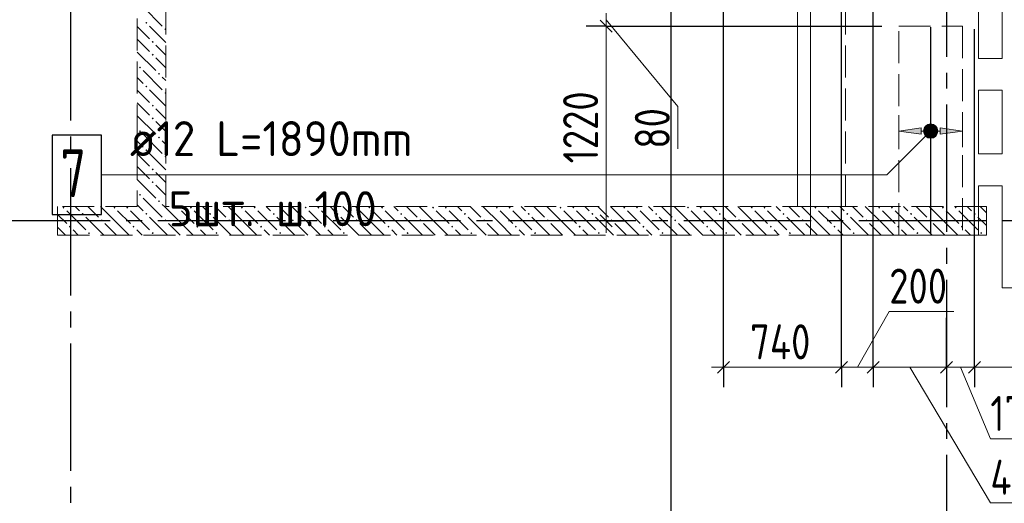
# Model space of a CAD drawing. Header units: millimetres. Extents: x 0 to 40665, y 0 to 42000.
# Tile 13 of 18: x 5233 to 11413, y 30296 to 33333. Entities that reach past the tile are written whole.
import ezdxf

# ---------------------------------------------------------------- set-up
doc = ezdxf.new("R2010")
doc.units = ezdxf.units.MM
doc.linetypes.add('______2', pattern=[270, 200, -70])
doc.linetypes.add('______5', pattern=[1100, 800, -100, 100, -100])
for name, color, linetype, lineweight in [('Standard', 7, 'Continuous', 25), ('ДОП Верх по Х', 7, 'Continuous', 25), ('ЖБ Балка Вышележаща', 7, 'Continuous', 35), ('ЖБ Балка Нижележащая', 7, 'Continuous', 35), ('ЖБ Перекрытие верхний уровень', 7, 'Continuous', 35), ('ЖБ Стена верхний уровень', 7, 'Continuous', 35), ('Оси', 40, '______5', 18), ('Позиционная метка номер позиции', 7, 'Continuous', 13), ('Примечания', 7, 'Continuous', 25)]:
    doc.layers.add(name, color=color, linetype=linetype, lineweight=lineweight)
doc.styles.add('GOST 2.304-81', font='txt')
doc.styles.add('ISOCPEUR', font='txt')

msp = doc.modelspace()

# ---------------------------------------------------------------- hatches: boundary and pattern name
at = {"layer": 'ДОП Верх по Х', "linetype": 'Continuous', "lineweight": 13, "transparency": 33554687}
msp.add_hatch(color=7, dxfattribs=at).paths.add_polyline_path([(10890.5, 32613.3), (10750.5, 32633.3), (10890.5, 32653.3)], flags=16)
for points in [[(10918.3, 32614.5), (10918.3, 32652), (10913, 32633.3)], [(10918.3, 32652), (10931.8, 32601), (10931.8, 32665.5)], [(10918.3, 32652), (10918.3, 32614.5), (10931.8, 32601)], [(10931.8, 32665.5), (10950.5, 32595.8), (10950.5, 32670.8)], [(10931.8, 32665.5), (10931.8, 32601), (10950.5, 32595.8)], [(10950.5, 32670.8), (10950.5, 32595.8), (10969.3, 32601)], [(10950.5, 32670.8), (10969.3, 32601), (10969.3, 32665.5)], [(10969.3, 32665.5), (10969.3, 32601), (10982.8, 32614.5)], [(10969.3, 32665.5), (10982.8, 32614.5), (10982.8, 32652)], [(10982.8, 32652), (10982.8, 32614.5), (10988, 32633.3)], [(11010.5, 32613.3), (11150.5, 32633.3), (11010.5, 32653.3)]]:
    msp.add_hatch(color=7, dxfattribs=at).paths.add_polyline_path(points)
at = {"layer": 'ЖБ Стена верхний уровень', "linetype": 'Continuous', "lineweight": 18, "transparency": 33554687}
for points in [[(6021, 33313.1), (6027.5, 33319.6), (6034, 33313.1), (6027.5, 33306.6)], [(6141, 33273.1), (6147.5, 33279.6), (6150.5, 33276.6), (6150.5, 33269.7), (6147.5, 33266.6)], [(6061, 33193.1), (6067.5, 33199.6), (6074, 33193.1), (6067.5, 33186.6)], [(6061, 33113.1), (6067.5, 33119.6), (6074, 33113.1), (6067.5, 33106.6)], [(5981, 33033.1), (5987.5, 33039.6), (5994, 33033.1), (5987.5, 33026.6)], [(6101, 32993.1), (6107.5, 32999.6), (6114, 32993.1), (6107.5, 32986.6)], [(6021, 32913.1), (6027.5, 32919.6), (6034, 32913.1), (6027.5, 32906.6)], [(6141, 32873.1), (6147.5, 32879.6), (6150.5, 32876.6), (6150.5, 32869.7), (6147.5, 32866.6)], [(6061, 32793.1), (6067.5, 32799.6), (6074, 32793.1), (6067.5, 32786.6)], [(6061, 32713.1), (6067.5, 32719.6), (6074, 32713.1), (6067.5, 32706.6)], [(5981, 32633.1), (5987.5, 32639.6), (5994, 32633.1), (5987.5, 32626.6)], [(6101, 32593.1), (6107.5, 32599.6), (6114, 32593.1), (6107.5, 32586.6)], [(6021, 32513.1), (6027.5, 32519.6), (6034, 32513.1), (6027.5, 32506.6)], [(6141, 32473.1), (6147.5, 32479.6), (6150.5, 32476.6), (6150.5, 32469.7), (6147.5, 32466.6)], [(6061, 32393.1), (6067.5, 32399.6), (6074, 32393.1), (6067.5, 32386.6)], [(6061, 32313.1), (6067.5, 32319.6), (6074, 32313.1), (6067.5, 32306.6)], [(5981, 32233.1), (5987.5, 32239.6), (5994, 32233.1), (5987.5, 32226.6)], [(5501, 32153.1), (5507.5, 32159.6), (5514, 32153.1), (5507.5, 32146.6)], [(5821, 32153.1), (5827.5, 32159.6), (5834, 32153.1), (5827.5, 32146.6)], [(5901, 32153.1), (5907.5, 32159.6), (5914, 32153.1), (5907.5, 32146.6)], [(6101, 32193.1), (6107.5, 32199.6), (6114, 32193.1), (6107.5, 32186.6)], [(6221, 32153.1), (6227.5, 32159.6), (6234, 32153.1), (6227.5, 32146.6)], [(6301, 32153.1), (6307.5, 32159.6), (6314, 32153.1), (6307.5, 32146.6)], [(6621, 32153.1), (6627.5, 32159.6), (6634, 32153.1), (6627.5, 32146.6)], [(6701, 32153.1), (6707.5, 32159.6), (6714, 32153.1), (6707.5, 32146.6)], [(7021, 32153.1), (7027.5, 32159.6), (7034, 32153.1), (7027.5, 32146.6)], [(7101, 32153.1), (7107.5, 32159.6), (7114, 32153.1), (7107.5, 32146.6)], [(7421, 32153.1), (7427.5, 32159.6), (7434, 32153.1), (7427.5, 32146.6)], [(7501, 32153.1), (7507.5, 32159.6), (7514, 32153.1), (7507.5, 32146.6)], [(7821, 32153.1), (7827.5, 32159.6), (7834, 32153.1), (7827.5, 32146.6)], [(7901, 32153.1), (7907.5, 32159.6), (7914, 32153.1), (7907.5, 32146.6)], [(8221, 32153.1), (8227.5, 32159.6), (8234, 32153.1), (8227.5, 32146.6)], [(8301, 32153.1), (8307.5, 32159.6), (8314, 32153.1), (8307.5, 32146.6)], [(8621, 32153.1), (8627.5, 32159.6), (8634, 32153.1), (8627.5, 32146.6)], [(8701, 32153.1), (8707.5, 32159.6), (8714, 32153.1), (8707.5, 32146.6)], [(9021, 32153.1), (9027.5, 32159.6), (9034, 32153.1), (9027.5, 32146.6)], [(9101, 32153.1), (9107.5, 32159.6), (9114, 32153.1), (9107.5, 32146.6)], [(9421, 32153.1), (9427.5, 32159.6), (9434, 32153.1), (9427.5, 32146.6)], [(9501, 32153.1), (9507.5, 32159.6), (9514, 32153.1), (9507.5, 32146.6)], [(9821, 32153.1), (9827.5, 32159.6), (9834, 32153.1), (9827.5, 32146.6)], [(9901, 32153.1), (9907.5, 32159.6), (9914, 32153.1), (9907.5, 32146.6)], [(10221, 32153.1), (10227.5, 32159.6), (10234, 32153.1), (10227.5, 32146.6)], [(10301, 32153.1), (10307.5, 32159.6), (10314, 32153.1), (10307.5, 32146.6)], [(10621, 32153.1), (10627.5, 32159.6), (10634, 32153.1), (10627.5, 32146.6)], [(10701, 32153.1), (10707.5, 32159.6), (10714, 32153.1), (10707.5, 32146.6)], [(11021, 32153.1), (11027.5, 32159.6), (11034, 32153.1), (11027.5, 32146.6)], [(11101, 32153.1), (11107.5, 32159.6), (11114, 32153.1), (11107.5, 32146.6)], [(5621, 32113.1), (5627.5, 32119.6), (5634, 32113.1), (5627.5, 32106.6)], [(5741, 32073.1), (5747.5, 32079.6), (5754, 32073.1), (5747.5, 32066.6)], [(6021, 32113.1), (6027.5, 32119.6), (6034, 32113.1), (6027.5, 32106.6)], [(6141, 32073.1), (6147.5, 32079.6), (6154, 32073.1), (6147.5, 32066.6)], [(6421, 32113.1), (6427.5, 32119.6), (6434, 32113.1), (6427.5, 32106.6)], [(6541, 32073.1), (6547.5, 32079.6), (6554, 32073.1), (6547.5, 32066.6)], [(6821, 32113.1), (6827.5, 32119.6), (6834, 32113.1), (6827.5, 32106.6)], [(6941, 32073.1), (6947.5, 32079.6), (6954, 32073.1), (6947.5, 32066.6)], [(7221, 32113.1), (7227.5, 32119.6), (7234, 32113.1), (7227.5, 32106.6)], [(7341, 32073.1), (7347.5, 32079.6), (7354, 32073.1), (7347.5, 32066.6)], [(7621, 32113.1), (7627.5, 32119.6), (7634, 32113.1), (7627.5, 32106.6)], [(7741, 32073.1), (7747.5, 32079.6), (7754, 32073.1), (7747.5, 32066.6)], [(8021, 32113.1), (8027.5, 32119.6), (8034, 32113.1), (8027.5, 32106.6)], [(8141, 32073.1), (8147.5, 32079.6), (8154, 32073.1), (8147.5, 32066.6)], [(8421, 32113.1), (8427.5, 32119.6), (8434, 32113.1), (8427.5, 32106.6)], [(8541, 32073.1), (8547.5, 32079.6), (8554, 32073.1), (8547.5, 32066.6)], [(8821, 32113.1), (8827.5, 32119.6), (8834, 32113.1), (8827.5, 32106.6)], [(8941, 32073.1), (8947.5, 32079.6), (8954, 32073.1), (8947.5, 32066.6)], [(9221, 32113.1), (9227.5, 32119.6), (9234, 32113.1), (9227.5, 32106.6)], [(9341, 32073.1), (9347.5, 32079.6), (9354, 32073.1), (9347.5, 32066.6)], [(9621, 32113.1), (9627.5, 32119.6), (9634, 32113.1), (9627.5, 32106.6)], [(9741, 32073.1), (9747.5, 32079.6), (9754, 32073.1), (9747.5, 32066.6)], [(10021, 32113.1), (10027.5, 32119.6), (10034, 32113.1), (10027.5, 32106.6)], [(10141, 32073.1), (10147.5, 32079.6), (10154, 32073.1), (10147.5, 32066.6)], [(10421, 32113.1), (10427.5, 32119.6), (10434, 32113.1), (10427.5, 32106.6)], [(10541, 32073.1), (10547.5, 32079.6), (10554, 32073.1), (10547.5, 32066.6)], [(10821, 32113.1), (10827.5, 32119.6), (10834, 32113.1), (10827.5, 32106.6)], [(10941, 32073.1), (10947.5, 32079.6), (10954, 32073.1), (10947.5, 32066.6)], [(11221, 32113.1), (11227.5, 32119.6), (11234, 32113.1), (11227.5, 32106.6)], [(5541, 32033.1), (5547.5, 32039.6), (5554, 32033.1), (5547.5, 32026.6)], [(5941, 32033.1), (5947.5, 32039.6), (5954, 32033.1), (5947.5, 32026.6)], [(6341, 32033.1), (6347.5, 32039.6), (6354, 32033.1), (6347.5, 32026.6)], [(6741, 32033.1), (6747.5, 32039.6), (6754, 32033.1), (6747.5, 32026.6)], [(7141, 32033.1), (7147.5, 32039.6), (7154, 32033.1), (7147.5, 32026.6)], [(7541, 32033.1), (7547.5, 32039.6), (7554, 32033.1), (7547.5, 32026.6)], [(7941, 32033.1), (7947.5, 32039.6), (7954, 32033.1), (7947.5, 32026.6)], [(8341, 32033.1), (8347.5, 32039.6), (8354, 32033.1), (8347.5, 32026.6)], [(8741, 32033.1), (8747.5, 32039.6), (8754, 32033.1), (8747.5, 32026.6)], [(9141, 32033.1), (9147.5, 32039.6), (9154, 32033.1), (9147.5, 32026.6)], [(9541, 32033.1), (9547.5, 32039.6), (9554, 32033.1), (9547.5, 32026.6)], [(9941, 32033.1), (9947.5, 32039.6), (9954, 32033.1), (9947.5, 32026.6)], [(10341, 32033.1), (10347.5, 32039.6), (10354, 32033.1), (10347.5, 32026.6)], [(10741, 32033.1), (10747.5, 32039.6), (10754, 32033.1), (10747.5, 32026.6)], [(11141, 32033.1), (11147.5, 32039.6), (11154, 32033.1), (11147.5, 32026.6)], [(5661, 31993.1), (5667.5, 31999.6), (5674, 31993.1), (5667.5, 31986.6)], [(6061, 31993.1), (6067.5, 31999.6), (6074, 31993.1), (6067.5, 31986.6)], [(6461, 31993.1), (6467.5, 31999.6), (6474, 31993.1), (6467.5, 31986.6)], [(6861, 31993.1), (6867.5, 31999.6), (6874, 31993.1), (6867.5, 31986.6)], [(7261, 31993.1), (7267.5, 31999.6), (7274, 31993.1), (7267.5, 31986.6)], [(7661, 31993.1), (7667.5, 31999.6), (7674, 31993.1), (7667.5, 31986.6)], [(8061, 31993.1), (8067.5, 31999.6), (8074, 31993.1), (8067.5, 31986.6)], [(8461, 31993.1), (8467.5, 31999.6), (8474, 31993.1), (8467.5, 31986.6)], [(8861, 31993.1), (8867.5, 31999.6), (8874, 31993.1), (8867.5, 31986.6)], [(9261, 31993.1), (9267.5, 31999.6), (9274, 31993.1), (9267.5, 31986.6)], [(9661, 31993.1), (9667.5, 31999.6), (9674, 31993.1), (9667.5, 31986.6)], [(10061, 31993.1), (10067.5, 31999.6), (10074, 31993.1), (10067.5, 31986.6)], [(10461, 31993.1), (10467.5, 31999.6), (10474, 31993.1), (10467.5, 31986.6)], [(10861, 31993.1), (10867.5, 31999.6), (10874, 31993.1), (10867.5, 31986.6)], [(11261, 31993.1), (11267.5, 31999.6), (11274, 31993.1), (11267.5, 31986.6)]]:
    msp.add_hatch(color=7, dxfattribs=at).paths.add_polyline_path(points, flags=16)
at = {"layer": 'Позиционная метка номер позиции', "linetype": 'Continuous', "lineweight": 13, "transparency": 33554687}
for points in [[(10982.3, 32601.5), (10918.7, 32665.1), (10907.3, 32644.7)], [(10982.3, 32601.5), (10907.3, 32644.7), (10962, 32590)], [(10962, 32590), (10907.3, 32644.7), (10907.3, 32621.8)], [(10993.8, 32621.8), (10939.1, 32676.6), (10918.7, 32665.1)], [(10993.8, 32621.8), (10918.7, 32665.1), (10982.3, 32601.5)], [(10993.8, 32644.7), (10962, 32676.6), (10939.1, 32676.6)], [(10993.8, 32644.7), (10939.1, 32676.6), (10993.8, 32621.8)], [(10962, 32676.6), (10993.8, 32644.7), (10982.3, 32665.1)], [(10962, 32590), (10907.3, 32621.8), (10939.1, 32590)], [(10939.1, 32590), (10907.3, 32621.8), (10918.7, 32601.5)]]:
    msp.add_hatch(color=7, dxfattribs=at).paths.add_polyline_path(points)

# ---------------------------------------------------------------- linework, layer by layer
at = {"layer": 'Standard', "color": 251, "linetype": 'Continuous', "lineweight": -3, "true_color": 0x656565, "transparency": 33554687}
for p, q in [((9650.5, 31150), (9650.5, 35154)), ((8913.5, 33292), (8788.5, 33292)), ((8913.5, 33292), (9038.5, 33292)), ((8913.5, 32070), (8788.5, 32070)), ((8913.5, 32070), (9038.5, 32070)), ((8913.5, 32070), (8913.5, 32070)), ((9650.5, 31150), (9650.5, 31275)), ((10390.5, 31150), (10390.5, 31275)), ((10590.5, 31150), (10590.5, 31275)), ((11050.5, 31150), (11050.5, 31275)), ((11225.5, 31150), (11225.5, 31275)), ((9650.5, 31150), (9650.5, 31025)), ((10390.5, 31150), (10390.5, 31025)), ((10590.5, 31150), (10590.5, 31025)), ((11050.5, 31150), (11050.5, 31025)), ((11225.5, 31150), (11225.5, 31025))]:
    msp.add_line(p, q, dxfattribs=at)
at = {"layer": 'Standard', "color": 7, "linetype": 'Continuous', "lineweight": 25, "transparency": 33554687}
for p, q in [((8951, 33254.5), (8876, 33329.5)), ((8951, 32032.5), (8876, 32107.5)), ((9613, 31112.5), (9688, 31187.5)), ((10353, 31112.5), (10428, 31187.5)), ((10553, 31112.5), (10628, 31187.5)), ((11013, 31112.5), (11088, 31187.5)), ((11188, 31112.5), (11263, 31187.5))]:
    msp.add_line(p, q, dxfattribs=at)
at = {"layer": 'Standard', "color": 7, "linetype": 'Continuous', "lineweight": 13, "transparency": 33554687}
for p, q in [((8913.5, 33292), (8913.5, 33374)), ((8913.5, 33333), (9363.5, 32788.6)), ((9363.5, 32788.6), (9363.5, 32522.7)), ((8913.5, 32070), (8913.5, 31995)), ((10490.5, 31150), (10690.5, 31500)), ((10690.5, 31500), (11097.1, 31500)), ((9650.5, 31150), (9575.5, 31150)), ((10390.5, 31150), (10590.5, 31150)), ((10590.5, 31150), (11050.5, 31150)), ((10820.5, 31150), (11325.5, 30299.9)), ((11050.5, 31150), (11225.5, 31150)), ((11138, 31150), (11325.5, 30699.9)), ((11225.5, 31150), (12250.5, 31150)), ((11325.5, 30699.9), (11669.5, 30699.9)), ((11325.5, 30299.9), (11732.2, 30299.9))]:
    msp.add_line(p, q, dxfattribs=at)
at = {"layer": 'Standard', "color": 254, "linetype": 'Continuous', "lineweight": 25, "true_color": 0xc4c4ff, "transparency": 33554687}
msp.add_lwpolyline([(9319.5, 15373.4), (18663.8, 15373.4), (18663.8, 40399), (9319.5, 40399), (9319.5, 15373.4)], dxfattribs=at)
at = {"layer": 'Standard', "color": 251, "linetype": 'Continuous', "lineweight": -3, "true_color": 0x656565, "transparency": 33554687}
for points in [[(10390.5, 31150), (10390.5, 31167), (10390.5, 31167), (10390.5, 31237.2), (10390.5, 31237.2), (10390.5, 31271.3), (10390.5, 31271.3), (10390.5, 31410), (10390.5, 31410), (10390.5, 31496.8), (10390.5, 31496.8), (10390.5, 36095.7)], [(10590.5, 31150), (10590.5, 31167), (10590.5, 31167), (10590.5, 31260.4), (10590.5, 31260.4), (10590.5, 31305.8), (10590.5, 31305.8), (10590.5, 31490.1), (10590.5, 31490.1), (10590.5, 31605.6), (10590.5, 31605.6), (10590.5, 33633.7)], [(8913.5, 33292), (8948.9, 33292), (8948.9, 33292), (8953.7, 33292), (8953.7, 33292), (8967, 33292), (8967, 33292), (9001.3, 33292), (9001.3, 33292), (9078.2, 33292), (9078.2, 33292), (9215.8, 33292), (9215.8, 33292), (10644.5, 33292)], [(11225.5, 31150), (11225.5, 31167), (11225.5, 31167), (11225.5, 31334), (11225.5, 31334), (11225.5, 31415), (11225.5, 31415), (11225.5, 31951), (11225.5, 31951), (11225.5, 33274)], [(11050.5, 31150), (11050.5, 31167), (11050.5, 31167), (11050.5, 31313.7), (11050.5, 31313.7), (11050.5, 31384.9), (11050.5, 31384.9), (11050.5, 31460.9)]]:
    msp.add_lwpolyline(points, dxfattribs=at)
at = {"layer": 'Standard', "color": 7, "linetype": 'Continuous', "lineweight": 13, "transparency": 33554687}
for points in [[(8913.5, 32070), (8913.5, 32328.7), (8913.5, 32328.7), (8913.5, 32338.9), (8913.5, 32338.9), (8913.5, 32430), (8913.5, 32430), (8913.5, 32512.7), (8913.5, 32512.7), (8913.5, 32653.4), (8913.5, 32653.4), (8913.5, 32815.6), (8913.5, 32815.6), (8913.5, 32931), (8913.5, 32931), (8913.5, 32986.3), (8913.5, 32986.3), (8913.5, 33292)], [(9650.5, 31150), (9776.4, 31150), (9776.4, 31150), (9837.9, 31150), (9837.9, 31150), (10390.5, 31150)]]:
    msp.add_lwpolyline(points, dxfattribs=at)
at = {"layer": 'ДОП Верх по Х', "color": 7, "linetype": 'Continuous', "lineweight": 25, "transparency": 33554687}
msp.add_line((10950.5, 33286), (10950.5, 31986), dxfattribs=at)
at = {"layer": 'ДОП Верх по Х', "color": 251, "linetype": 'Continuous', "lineweight": 13, "true_color": 0x494949, "transparency": 33554687}
for p, q in [((10750.5, 32633.3), (10750.5, 32733.3)), ((11150.5, 32633.3), (11150.5, 32733.3)), ((10750.5, 32633.3), (10890.5, 32653.3)), ((10890.5, 32613.3), (10750.5, 32633.3)), ((10750.5, 32633.3), (10750.5, 32533.3)), ((10750.5, 32633.3), (10750.5, 32633.3)), ((10890.5, 32653.3), (10890.5, 32613.3)), ((10890.5, 32633.3), (10920.5, 32633.3)), ((10950.5, 32670.8), (10950.5, 32670.8)), ((10980.5, 32633.3), (11010.5, 32633.3)), ((11150.5, 32633.3), (11010.5, 32653.3)), ((11010.5, 32653.3), (11010.5, 32613.3)), ((11010.5, 32613.3), (11150.5, 32633.3)), ((11150.5, 32633.3), (11150.5, 32533.3)), ((11150.5, 32633.3), (11150.5, 32633.3)), ((10950.5, 32595.8), (10950.5, 32595.8))]:
    msp.add_line(p, q, dxfattribs=at)
at = {"layer": 'ДОП Верх по Х', "color": 7, "linetype": 'Continuous', "lineweight": 13, "transparency": 33554687}
msp.add_line((5948.7, 32358.8), (7946.7, 32358.8), dxfattribs=at)
at = {"layer": 'ДОП Верх по Х', "color": 7, "linetype": 'Continuous', "lineweight": 25, "transparency": 33554687}
msp.add_lwpolyline([(5436.7, 32108.8), (5746.7, 32108.8), (5746.7, 32608.8), (5436.7, 32608.8), (5436.7, 32108.8)], dxfattribs=at)
at = {"layer": 'ДОП Верх по Х', "color": 251, "linetype": 'Continuous', "lineweight": 13, "true_color": 0x494949, "transparency": 33554687}
msp.add_circle((10950.5, 32633.3), 37.5, dxfattribs=at)
at = {"layer": 'ЖБ Балка Вышележаща', "color": 7, "linetype": 'Continuous', "lineweight": 18, "transparency": 33554687}
for p, q in [((10115.5, 34690), (10115.5, 32160)), ((10115.5, 32160), (10195.5, 32160))]:
    msp.add_line(p, q, dxfattribs=at)
at = {"layer": 'ЖБ Балка Нижележащая', "color": 251, "linetype": '______2', "lineweight": 18, "true_color": 0x656565, "transparency": 33554687}
for p, q in [((10415.5, 32160), (10415.5, 34690)), ((10195.5, 32160), (10415.5, 32160))]:
    msp.add_line(p, q, dxfattribs=at)
at = {"layer": 'ЖБ Перекрытие верхний уровень', "color": 7, "linetype": 'Continuous', "lineweight": 18, "transparency": 33554687}
for p, q in [((10195.5, 34690), (10195.5, 31980)), ((11250.5, 33090), (11250.5, 33490)), ((11400.5, 33490), (11400.5, 33090)), ((11400.5, 33090), (11250.5, 33090)), ((11250.5, 32890), (11400.5, 32890)), ((11250.5, 32490), (11250.5, 32890)), ((11400.5, 32890), (11400.5, 32490)), ((11400.5, 32490), (11250.5, 32490)), ((11250.5, 31980), (11250.5, 32290)), ((11250.5, 32290), (11400.5, 32290)), ((11400.5, 32290), (11400.5, 31650)), ((10195.5, 31980), (11250.5, 31980)), ((11400.5, 31650), (13000.5, 31650))]:
    msp.add_line(p, q, dxfattribs=at)
at = {"layer": 'ЖБ Стена верхний уровень', "color": 251, "linetype": '______2', "lineweight": 13, "true_color": 0x656565, "transparency": 33554687}
for p, q in [((5970.5, 34690), (5970.5, 32160)), ((6150.5, 32160), (6150.5, 34690)), ((5970.5, 32160), (5470.5, 32160)), ((5470.5, 32160), (5470.5, 31980)), ((11300.5, 32160), (6150.5, 32160)), ((11300.5, 31980), (11300.5, 32160)), ((5470.5, 31980), (11300.5, 31980))]:
    msp.add_line(p, q, dxfattribs=at)
at = {"layer": 'ЖБ Стена верхний уровень', "color": 9, "linetype": 'Continuous', "lineweight": 18, "true_color": 0xc7c7c7, "transparency": 33554687}
for p, q in [((6007.5, 33413.1), (6127.5, 33293.1)), ((5970.5, 33290.1), (6047.5, 33213.1)), ((6150.5, 33190.1), (6047.5, 33293.1)), ((6007.5, 33173.1), (5970.5, 33210.1)), ((5970.5, 33130.1), (6087.5, 33013.1)), ((6047.5, 33133.1), (6007.5, 33173.1)), ((6087.5, 33173.1), (6150.5, 33110.1)), ((6087.5, 33093.1), (6150.5, 33030.1)), ((6007.5, 33013.1), (6127.5, 32893.1)), ((5970.5, 32970.1), (6007.5, 32933.1)), ((6150.5, 32950.1), (6127.5, 32973.1)), ((5970.5, 32890.1), (6047.5, 32813.1)), ((6150.5, 32790.1), (6047.5, 32893.1)), ((6007.5, 32773.1), (5970.5, 32810.1)), ((6047.5, 32733.1), (6007.5, 32773.1)), ((6087.5, 32773.1), (6150.5, 32710.1)), ((5970.5, 32730.1), (6087.5, 32613.1)), ((6087.5, 32693.1), (6150.5, 32630.1)), ((6007.5, 32613.1), (6127.5, 32493.1)), ((6150.5, 32550.1), (6127.5, 32573.1)), ((5970.5, 32570.1), (6007.5, 32533.1)), ((5970.5, 32490.1), (6047.5, 32413.1)), ((6150.5, 32390.1), (6047.5, 32493.1)), ((6007.5, 32373.1), (5970.5, 32410.1)), ((5970.5, 32330.1), (6087.5, 32213.1)), ((6047.5, 32333.1), (6007.5, 32373.1)), ((6087.5, 32373.1), (6150.5, 32310.1)), ((6087.5, 32293.1), (6150.5, 32230.1)), ((6007.5, 32213.1), (6060.6, 32160)), ((5580.6, 32160), (5607.5, 32133.1)), ((5660.6, 32160), (5727.5, 32093.1)), ((5847.5, 32053.1), (5740.6, 32160)), ((5970.5, 32170.1), (5980.6, 32160)), ((5980.6, 32160), (6007.5, 32133.1)), ((6060.6, 32160), (6127.5, 32093.1)), ((6140.6, 32160), (6127.5, 32173.1)), ((6247.5, 32053.1), (6140.6, 32160)), ((6380.6, 32160), (6407.5, 32133.1)), ((6460.6, 32160), (6527.5, 32093.1)), ((6647.5, 32053.1), (6540.6, 32160)), ((6780.6, 32160), (6807.5, 32133.1)), ((6860.6, 32160), (6927.5, 32093.1)), ((7047.5, 32053.1), (6940.6, 32160)), ((7180.6, 32160), (7207.5, 32133.1)), ((7260.6, 32160), (7327.5, 32093.1)), ((7447.5, 32053.1), (7340.6, 32160)), ((7580.6, 32160), (7607.5, 32133.1)), ((7660.6, 32160), (7727.5, 32093.1)), ((7847.5, 32053.1), (7740.6, 32160)), ((7980.6, 32160), (8007.5, 32133.1)), ((8060.6, 32160), (8127.5, 32093.1)), ((8247.5, 32053.1), (8140.6, 32160)), ((8380.6, 32160), (8407.5, 32133.1)), ((8460.6, 32160), (8527.5, 32093.1)), ((8647.5, 32053.1), (8540.6, 32160)), ((8780.6, 32160), (8807.5, 32133.1)), ((8860.6, 32160), (8927.5, 32093.1)), ((9047.5, 32053.1), (8940.6, 32160)), ((9180.6, 32160), (9207.5, 32133.1)), ((9260.6, 32160), (9327.5, 32093.1)), ((9447.5, 32053.1), (9340.6, 32160)), ((9580.6, 32160), (9607.5, 32133.1)), ((9660.6, 32160), (9727.5, 32093.1)), ((9847.5, 32053.1), (9740.6, 32160)), ((9980.6, 32160), (10007.5, 32133.1)), ((10060.6, 32160), (10127.5, 32093.1)), ((10247.5, 32053.1), (10140.6, 32160)), ((10380.6, 32160), (10407.5, 32133.1)), ((10460.6, 32160), (10527.5, 32093.1)), ((10647.5, 32053.1), (10540.6, 32160)), ((10780.6, 32160), (10807.5, 32133.1)), ((10860.6, 32160), (10927.5, 32093.1)), ((11047.5, 32053.1), (10940.6, 32160)), ((11180.6, 32160), (11207.5, 32133.1)), ((11260.6, 32160), (11300.5, 32120.1)), ((5470.5, 32110.1), (5527.5, 32053.1)), ((5527.5, 32133.1), (5647.5, 32013.1)), ((5760.6, 31980), (5647.5, 32093.1)), ((5847.5, 32133.1), (5927.5, 32053.1)), ((5927.5, 32133.1), (6047.5, 32013.1)), ((6160.6, 31980), (6047.5, 32093.1)), ((6247.5, 32133.1), (6327.5, 32053.1)), ((6327.5, 32133.1), (6447.5, 32013.1)), ((6560.6, 31980), (6447.5, 32093.1)), ((6647.5, 32133.1), (6727.5, 32053.1)), ((6727.5, 32133.1), (6847.5, 32013.1)), ((6960.6, 31980), (6847.5, 32093.1)), ((7047.5, 32133.1), (7127.5, 32053.1)), ((7127.5, 32133.1), (7247.5, 32013.1)), ((7360.6, 31980), (7247.5, 32093.1)), ((7447.5, 32133.1), (7527.5, 32053.1)), ((7527.5, 32133.1), (7647.5, 32013.1)), ((7760.6, 31980), (7647.5, 32093.1)), ((7847.5, 32133.1), (7927.5, 32053.1)), ((7927.5, 32133.1), (8047.5, 32013.1)), ((8160.6, 31980), (8047.5, 32093.1)), ((8247.5, 32133.1), (8327.5, 32053.1)), ((8327.5, 32133.1), (8447.5, 32013.1)), ((8560.6, 31980), (8447.5, 32093.1)), ((8647.5, 32133.1), (8727.5, 32053.1)), ((8727.5, 32133.1), (8847.5, 32013.1)), ((8960.6, 31980), (8847.5, 32093.1)), ((9047.5, 32133.1), (9127.5, 32053.1)), ((9127.5, 32133.1), (9247.5, 32013.1)), ((9360.6, 31980), (9247.5, 32093.1)), ((9447.5, 32133.1), (9527.5, 32053.1)), ((9527.5, 32133.1), (9647.5, 32013.1)), ((9760.6, 31980), (9647.5, 32093.1)), ((9847.5, 32133.1), (9927.5, 32053.1)), ((9927.5, 32133.1), (10047.5, 32013.1)), ((10160.6, 31980), (10047.5, 32093.1)), ((10247.5, 32133.1), (10327.5, 32053.1)), ((10327.5, 32133.1), (10447.5, 32013.1)), ((10560.6, 31980), (10447.5, 32093.1)), ((10647.5, 32133.1), (10727.5, 32053.1)), ((10727.5, 32133.1), (10847.5, 32013.1)), ((10960.6, 31980), (10847.5, 32093.1)), ((11047.5, 32133.1), (11127.5, 32053.1)), ((11127.5, 32133.1), (11247.5, 32013.1)), ((11300.5, 32040.1), (11247.5, 32093.1)), ((5470.5, 32030.1), (5520.6, 31980)), ((5767.5, 32053.1), (5840.6, 31980)), ((5847.5, 32053.1), (5920.6, 31980)), ((6167.5, 32053.1), (6240.6, 31980)), ((6247.5, 32053.1), (6320.6, 31980)), ((6567.5, 32053.1), (6640.6, 31980)), ((6647.5, 32053.1), (6720.6, 31980)), ((6967.5, 32053.1), (7040.6, 31980)), ((7047.5, 32053.1), (7120.6, 31980)), ((7367.5, 32053.1), (7440.6, 31980)), ((7447.5, 32053.1), (7520.6, 31980)), ((7767.5, 32053.1), (7840.6, 31980)), ((7847.5, 32053.1), (7920.6, 31980)), ((8167.5, 32053.1), (8240.6, 31980)), ((8247.5, 32053.1), (8320.6, 31980)), ((8567.5, 32053.1), (8640.6, 31980)), ((8647.5, 32053.1), (8720.6, 31980)), ((8967.5, 32053.1), (9040.6, 31980)), ((9047.5, 32053.1), (9120.6, 31980)), ((9367.5, 32053.1), (9440.6, 31980)), ((9447.5, 32053.1), (9520.6, 31980)), ((9767.5, 32053.1), (9840.6, 31980)), ((9847.5, 32053.1), (9920.6, 31980)), ((10167.5, 32053.1), (10240.6, 31980)), ((10247.5, 32053.1), (10320.6, 31980)), ((10567.5, 32053.1), (10640.6, 31980)), ((10647.5, 32053.1), (10720.6, 31980)), ((10967.5, 32053.1), (11040.6, 31980)), ((11047.5, 32053.1), (11120.6, 31980)), ((5600.6, 31980), (5567.5, 32013.1)), ((6000.6, 31980), (5967.5, 32013.1)), ((6400.6, 31980), (6367.5, 32013.1)), ((6800.6, 31980), (6767.5, 32013.1)), ((7200.6, 31980), (7167.5, 32013.1)), ((7600.6, 31980), (7567.5, 32013.1)), ((8000.6, 31980), (7967.5, 32013.1)), ((8400.6, 31980), (8367.5, 32013.1)), ((8800.6, 31980), (8767.5, 32013.1)), ((9200.6, 31980), (9167.5, 32013.1)), ((9600.6, 31980), (9567.5, 32013.1)), ((10000.6, 31980), (9967.5, 32013.1)), ((10400.6, 31980), (10367.5, 32013.1)), ((10800.6, 31980), (10767.5, 32013.1)), ((11200.6, 31980), (11167.5, 32013.1))]:
    msp.add_line(p, q, dxfattribs=at)
at = {"layer": 'Оси', "color": 8, "linetype": '______5', "lineweight": -3, "transparency": 33554687}
for p, q in [((11050.5, 40500), (11050.5, 7060)), ((5550.5, 40100), (5550.5, 7060)), ((13500.5, 32070), (3600, 32070))]:
    msp.add_line(p, q, dxfattribs=at)
at = {"layer": 'Позиционная метка номер позиции', "color": 7, "linetype": 'Continuous', "lineweight": 13, "transparency": 33554687}
for p, q in [((10918.7, 32665.1), (10918.7, 32665.1)), ((10982.3, 32665.1), (10982.3, 32665.1)), ((10918.7, 32601.5), (10918.7, 32601.5)), ((10982.3, 32601.5), (10982.3, 32601.5))]:
    msp.add_line(p, q, dxfattribs=at)
msp.add_lwpolyline([(10950.5, 32633.3), (10676, 32358.8), (5746.7, 32358.8)], dxfattribs=at)
msp.add_circle((10950.5, 32633.3), 45, dxfattribs=at)
at = {"layer": 'Примечания', "color": 7, "linetype": '______2', "lineweight": 18, "transparency": 33554687}
for p, q in [((10750.5, 33292), (11150.5, 33292)), ((10750.5, 31980), (10750.5, 33292)), ((11150.5, 33292), (11150.5, 31980)), ((11150.5, 31980), (10750.5, 31980))]:
    msp.add_line(p, q, dxfattribs=at)

# ---------------------------------------------------------------- texts
at = {"layer": 'Standard', "color": 7, "linetype": 'Continuous', "lineweight": 25, "transparency": 33554687, "char_height": 220, "attachment_point": 7, "rotation": 90, "style": 'GOST 2.304-81'}
for s, insert, width in [('1220', (8863.5, 32430.8), 625.741), ('80', (9313.5, 32522.7), 391.311)]:
    msp.add_mtext(s, dxfattribs=dict(at, insert=insert, width=width))
at = {"layer": 'Standard', "color": 7, "linetype": 'Continuous', "lineweight": 25, "transparency": 33554687, "char_height": 220, "attachment_point": 7, "style": 'GOST 2.304-81'}
for s, insert, width in [('200', (10690.5, 31550), 531.979), ('740', (9817.2, 31200), 531.967), ('175', (11325.5, 30750), 469.509), ('460', (11325.5, 30350), 531.967)]:
    msp.add_mtext(s, dxfattribs=dict(at, insert=insert, width=width))
at = {"layer": 'ДОП Верх по Х', "color": 7, "linetype": 'Continuous', "lineweight": 13, "transparency": 33554687, "attachment_point": 7, "style": 'ISOCPEUR'}
for s, insert, char_height, width in [('\\W0.94;ø12 L=1890mm ', (5924.7, 32476.1), 220, 2104.383), ('\\W0.78;7', (5486.7, 32218.8), 300, 326.407), ('\\W0.95;5шт. ш.100 ', (6166.7, 32036.1), 220, 1665.521)]:
    msp.add_mtext(s, dxfattribs=dict(at, insert=insert, char_height=char_height, width=width))

doc.saveas('drawing.dxf')
